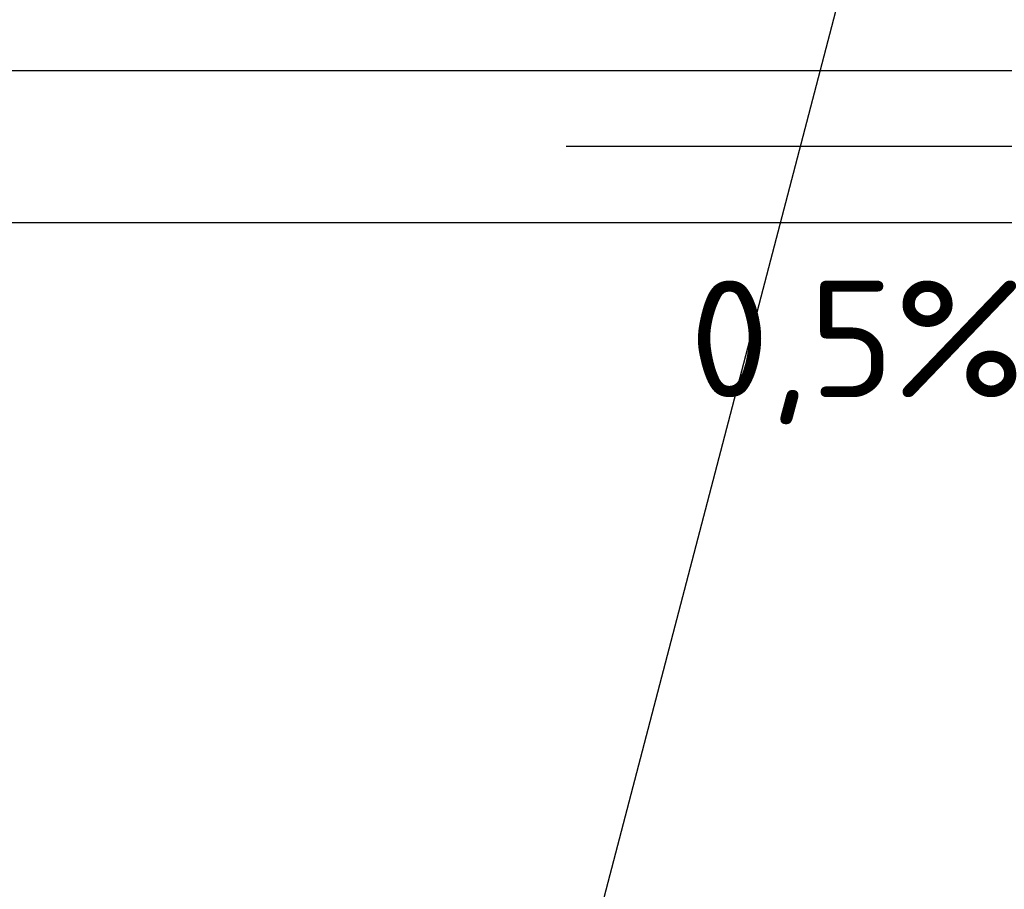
# Model space of a CAD drawing. Header units: millimetres. Extents: x -102634 to 407724, y -68883 to 155589.
# Tile 63 of 80: x 220183 to 221154, y 67901 to 68758. Entities that reach past the tile are written whole.
import ezdxf

# ---------------------------------------------------------------- set-up
doc = ezdxf.new("R2010")
doc.units = ezdxf.units.MM
doc.header["$LTSCALE"] = 20
doc.layers.add('CKSTRECHA_PODROVINOU', color=7, linetype='Continuous', lineweight=25)
doc.layers.add('CKTEXTY_MALE', color=8, linetype='Continuous', lineweight=18)
doc.styles.get("Standard").update_dxf_attribs({"font": 'isocpeur.ttf'})
doc.dimstyles.new('CADKON$7', dxfattribs={"dimscale": 100, "dimtxt": 2.5, "dimasz": 2.5, "dimexe": 1.8, "dimexo": 5, "dimgap": 0.6, "dimtad": 1, "dimrnd": 1, "dimtxsty": 'Standard', "dimblk1": 'OBLIQUE', "dimblk2": 'OBLIQUE', "dimsah": 1, "dimcen": 2.5, "dimadec": 1, "dimazin": 2, "dimtfac": 1, "dimtdec": 4, "dimtix": 1, "dimtmove": 0, "dimatfit": 3, "dimldrblk": 'DOTSMALL', "dimfxl": 5, "dimfxlon": 1, "dimtfill": 1, "dimtolj": 1, "dimarcsym": 0})

# ---------------------------------------------------------------- blocks, each defined once
blk = doc.blocks.new('_OBLIQUE')
at = {"color": 0, "linetype": 'ByBlock', "transparency": 33554687}
blk.add_line((-0.5, -0.5), (0.5, 0.5), dxfattribs=at)

msp = doc.modelspace()

# ---------------------------------------------------------------- linework, layer by layer
at = {"layer": 'CKSTRECHA_PODROVINOU'}
for p, q in [((219966.57, 68708.16), (223966.57, 68708.16)), ((220722.15, 68633.46), (221304.21, 68633.46)), ((219966.57, 68558.16), (223846.57, 68558.16))]:
    msp.add_line(p, q, dxfattribs=at)

# ---------------------------------------------------------------- texts
at = {"layer": 'CKTEXTY_MALE'}
msp.add_text('0,5%', height=115, dxfattribs=at).set_placement((220843.77, 68385.98))

# ---------------------------------------------------------------- leaders
for points in [[(223913.08, 79958.16), (218461.35, 59101.8)], [(223916.57, 71652.66), (218461.35, 59101.8)]]:
    msp.add_leader(points, dimstyle='CADKON$7', override={"dimscale": 50, "dimtxt": 2.3, "dimasz": 2, "dimldrblk": 'Open30'}, dxfattribs=at)

doc.saveas('drawing.dxf')
